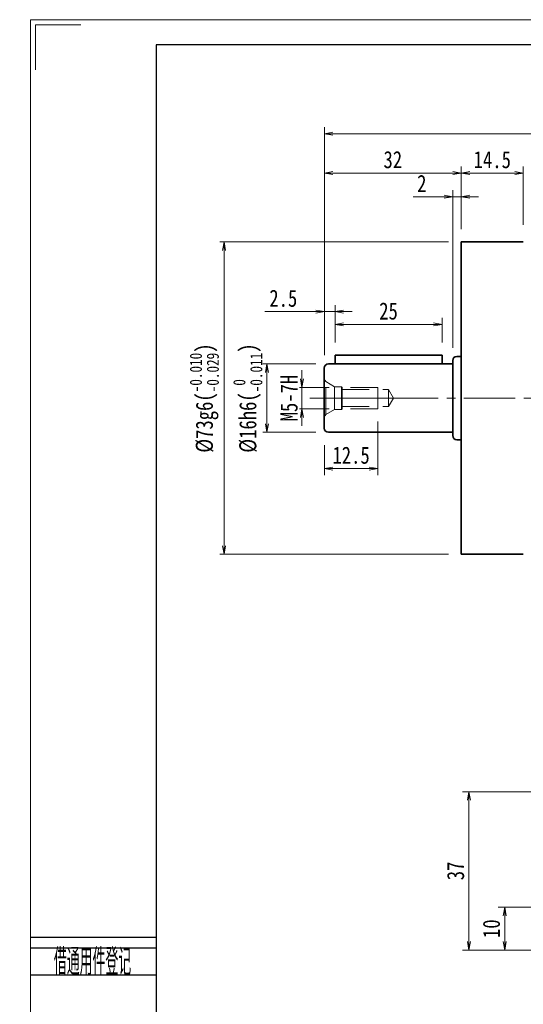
# Model space of a CAD drawing. Header units: millimetres. Extents: x -3 to 512, y 0 to 348.
# Tile 2 of 8: x -3 to 115, y 118 to 348. Entities that reach past the tile are written whole.
import ezdxf
from ezdxf.enums import TextEntityAlignment as Align

# ---------------------------------------------------------------- set-up
doc = ezdxf.new("R2010")
doc.units = ezdxf.units.MM
doc.linetypes.add('HIDDEN', pattern=[9.525, 6.35, -3.175])
doc.linetypes.add('点画线', pattern=[18, 12, -2, 2, -2])
doc.layers.add('2细线层', color=4, linetype='Continuous')
doc.layers.add('6文字层', color=3, linetype='Continuous')
for name, color, linetype, lineweight in [('中心线层', 1, '点画线', 18), ('图框_外框线', 7, 'Continuous', 18), ('尺寸线层', 3, 'Continuous', 18), ('粗实线层', 7, 'Continuous', 35)]:
    doc.layers.add(name, color=color, linetype=linetype, lineweight=lineweight)
doc.styles.add('PC_TEXTSTYLE', font='ISOCP.SHX', dxfattribs={"width": 0.707, "bigfont": 'GBCBIG.SHX'})
doc.styles.add('宋体', font='SimSun.ttf', dxfattribs={"width": 0.8})
doc.dimstyles.new('A水平标注$0', dxfattribs={"dimtxt": 3.5, "dimasz": 2, "dimexe": 1.5, "dimexo": 3, "dimgap": 1.1, "dimtad": 1, "dimtoh": 1, "dimdec": 4, "dimdsep": 46, "dimtxsty": '宋体', "dimblk": 'OPEN', "dimcen": 3, "dimclrd": 3, "dimclre": 3, "dimclrt": 6, "dimadec": 0, "dimazin": 0, "dimtm": 1e-09, "dimtfac": 1, "dimtdec": 4, "dimtix": 1, "dimtmove": 0, "dimatfit": 3, "dimldrblk": 'OPEN', "dimfxl": 0, "dimlwd": 13, "dimlwe": 13, "dimarcsym": 0})
doc.dimstyles.new('D直径标注φ25', dxfattribs={"dimtxt": 3.5, "dimasz": 2, "dimexe": 1, "dimexo": 3, "dimtad": 1, "dimtoh": 1, "dimdec": 1, "dimdsep": 46, "dimtxsty": '宋体', "dimblk": 'OPEN', "dimcen": 3, "dimclrd": 3, "dimclre": 3, "dimclrt": 130, "dimadec": 0, "dimazin": 0, "dimtm": 1e-09, "dimtfac": 1, "dimtdec": 1, "dimtmove": 0, "dimatfit": 0, "dimldrblk": 'OPEN', "dimfxl": 0, "dimlwd": 13, "dimlwe": 13, "dimarcsym": 0})
doc.dimstyles.new('螺孔(M8-7H)', dxfattribs={"dimtxt": 3.5, "dimasz": 2, "dimexe": 1.25, "dimexo": 3, "dimtad": 1, "dimtoh": 1, "dimdec": 4, "dimdsep": 46, "dimtxsty": '宋体', "dimblk": 'OPEN', "dimcen": 3, "dimclrd": 3, "dimclre": 3, "dimclrt": 2, "dimadec": 0, "dimazin": 0, "dimtm": 1e-09, "dimtfac": 1, "dimtdec": 4, "dimtmove": 0, "dimatfit": 3, "dimldrblk": 'OPEN', "dimfxl": 0, "dimlwd": 9, "dimlwe": 9, "dimarcsym": 0})

# ---------------------------------------------------------------- blocks, each defined once
blk = doc.blocks.new('_Open')
at = {"color": 0, "linetype": 'ByBlock', "lineweight": -2}
for p, q in [((-1, 0.17), (0, 0)), ((-1, -0.17), (0, 0)), ((0, 0), (-1, 0))]:
    blk.add_line(p, q, dxfattribs=at)
blk = doc.blocks.new('*D11')
at = {"layer": 'Defpoints', "color": 0, "transparency": 16777216}
for p in [(69.64, 267.74), (69.64, 251.74)]:
    blk.add_point(p, dxfattribs=at)
at = {"layer": '尺寸线层', "color": 3, "lineweight": 13, "transparency": 16777216}
for p, q in [((66.64, 267.74), (54.24, 267.74)), ((55.24, 265.74), (55.24, 253.74)), ((66.64, 251.74), (54.24, 251.74))]:
    blk.add_line(p, q, dxfattribs=at)
at = {"layer": '尺寸线层', "color": 3, "lineweight": 13, "transparency": 16777216, "xscale": 2, "yscale": 2, "zscale": 2}
for p, rotation in [((55.24, 267.74), 90), ((55.24, 251.74), 270)]:
    blk.add_blockref('_Open', p, dxfattribs=dict(at, rotation=rotation))
at = {"layer": '尺寸线层', "color": 130, "transparency": 16777216, "insert": (50.75, 259.74), "char_height": 4, "attachment_point": 5, "rotation": 90, "style": '宋体', "bg_fill": 3, "box_fill_scale": 1.1, "bg_fill_color": 256, "bg_fill_true_color": 13158600, "bg_fill_transparency": 0}
blk.add_mtext('{\\A1;\\A1;%%C16h6({\\H0.707107x;\\S 0^ -0.011;})}', dxfattribs=at)
at = {"layer": 'Defpoints', "color": 0, "transparency": 16777216}
blk.add_point((55.24, 251.74), dxfattribs=at)
blk = doc.blocks.new('23343f')
at = {"layer": '中心线层', "linetype": '点画线', "lineweight": 18}
blk.add_line((17.47, 0), (-1.33, 0), dxfattribs=at)
at = {"layer": '粗实线层', "color": 6, "linetype": 'HIDDEN', "lineweight": 18}
for p, q in [((0, -4.4), (0, 4.4)), ((0, 4.4), (0.32, 3.85)), ((2.4, 2.65), (0.32, 3.85)), ((0.32, -3.85), (0.32, 3.85)), ((4, 2.65), (2.4, 2.65)), ((2.4, -2.65), (2.4, 2.65)), ((4.15, 2.5), (4, 2.65)), ((4, -2.65), (4, 2.65)), ((12.5, 2.5), (4.15, 2.5)), ((4.15, -2.5), (4.15, 2.5)), ((12.5, -2.5), (12.5, 2.5)), ((4.15, 2), (15, 2)), ((15, 2), (16.15, 0)), ((15, 2), (15, -2)), ((4.15, -2), (15, -2)), ((15, -2), (16.15, 0)), ((0, -4.4), (0.32, -3.85)), ((2.4, -2.65), (0.32, -3.85)), ((4, -2.65), (2.4, -2.65)), ((4.15, -2.5), (4, -2.65)), ((12.5, -2.5), (4.15, -2.5))]:
    blk.add_line(p, q, dxfattribs=at)
blk = doc.blocks.new('*D12')
at = {"layer": 'Defpoints', "color": 0, "transparency": 16777216}
for p in [(72.79, 262.24), (63.41, 257.24), (72.79, 257.24)]:
    blk.add_point(p, dxfattribs=at)
at = {"layer": '尺寸线层', "color": 3, "lineweight": 9, "transparency": 16777216}
for p, q in [((63.41, 264.24), (63.41, 266.24)), ((69.79, 262.24), (62.16, 262.24)), ((63.41, 262.24), (63.41, 257.24)), ((69.79, 257.24), (62.16, 257.24)), ((63.41, 255.24), (63.41, 253.24))]:
    blk.add_line(p, q, dxfattribs=at)
at = {"layer": '尺寸线层', "color": 3, "lineweight": 9, "transparency": 16777216, "xscale": 2, "yscale": 2, "zscale": 2}
for p, rotation in [((63.41, 262.24), 270), ((63.41, 257.24), 90)]:
    blk.add_blockref('_Open', p, dxfattribs=dict(at, rotation=rotation))
at = {"layer": '尺寸线层', "color": 2, "transparency": 16777216, "insert": (60.41, 259.74), "char_height": 4, "attachment_point": 5, "rotation": 90, "style": '宋体', "bg_fill": 3, "box_fill_scale": 1.1, "bg_fill_color": 256, "bg_fill_true_color": 13158600, "bg_fill_transparency": 0}
blk.add_mtext('M5-7H', dxfattribs=at)
blk = doc.blocks.new('*D13')
at = {"layer": 'Defpoints', "color": 0, "transparency": 16777216}
for p in [(81.14, 257.24), (68.64, 251.74), (81.14, 243.26)]:
    blk.add_point(p, dxfattribs=at)
at = {"layer": '尺寸线层', "color": 3, "lineweight": 13, "transparency": 16777216}
for p, q in [((81.14, 254.24), (81.14, 241.76)), ((68.64, 248.74), (68.64, 241.76)), ((70.64, 243.26), (79.14, 243.26))]:
    blk.add_line(p, q, dxfattribs=at)
at = {"layer": '尺寸线层', "color": 3, "lineweight": 13, "transparency": 16777216, "xscale": 2, "yscale": 2, "zscale": 2, "rotation": 180}
blk.add_blockref('_Open', (68.64, 243.26), dxfattribs=at)
at = {"layer": '尺寸线层', "color": 3, "lineweight": 13, "transparency": 16777216, "xscale": 2, "yscale": 2, "zscale": 2}
blk.add_blockref('_Open', (81.14, 243.26), dxfattribs=at)
at = {"layer": '尺寸线层', "color": 6, "transparency": 16777216, "insert": (74.89, 246.36), "char_height": 4, "attachment_point": 5, "style": '宋体', "bg_fill": 3, "box_fill_scale": 1.1, "bg_fill_color": 256, "bg_fill_true_color": 13158600, "bg_fill_transparency": 0}
blk.add_mtext('12.5', dxfattribs=at)
blk = doc.blocks.new('*D14')
at = {"layer": 'Defpoints', "color": 0, "transparency": 16777216}
for p in [(100.64, 296.24), (45.21, 223.24), (100.64, 223.24)]:
    blk.add_point(p, dxfattribs=at)
at = {"layer": '尺寸线层', "color": 3, "lineweight": 13, "transparency": 16777216}
for p, q in [((97.64, 296.24), (44.21, 296.24)), ((45.21, 294.24), (45.21, 225.24)), ((97.64, 223.24), (44.21, 223.24))]:
    blk.add_line(p, q, dxfattribs=at)
at = {"layer": '尺寸线层', "color": 3, "lineweight": 13, "transparency": 16777216, "xscale": 2, "yscale": 2, "zscale": 2}
for p, rotation in [((45.21, 296.24), 90), ((45.21, 223.24), 270)]:
    blk.add_blockref('_Open', p, dxfattribs=dict(at, rotation=rotation))
at = {"layer": '尺寸线层', "color": 130, "transparency": 16777216, "insert": (40.59, 259.74), "char_height": 4, "attachment_point": 5, "rotation": 90, "style": '宋体', "bg_fill": 3, "box_fill_scale": 1.1, "bg_fill_color": 256, "bg_fill_true_color": 13158600, "bg_fill_transparency": 0}
blk.add_mtext('{\\A1;\\A1;%%C73g6({\\H0.707107x;\\S-0.010^ -0.029;})}', dxfattribs=at)
blk = doc.blocks.new('*D15')
at = {"layer": 'Defpoints', "color": 0, "transparency": 16777216}
for p in [(68.64, 279.94), (71.14, 269.74), (68.64, 266.74)]:
    blk.add_point(p, dxfattribs=at)
at = {"layer": '尺寸线层', "color": 3, "lineweight": 13, "transparency": 16777216}
for p, q in [((68.64, 269.74), (68.64, 281.44)), ((71.14, 272.74), (71.14, 281.44)), ((66.64, 279.94), (54.77, 279.94)), ((71.14, 279.94), (68.64, 279.94)), ((73.14, 279.94), (75.14, 279.94))]:
    blk.add_line(p, q, dxfattribs=at)
at = {"layer": '尺寸线层', "color": 3, "lineweight": 13, "transparency": 16777216, "xscale": 2, "yscale": 2, "zscale": 2}
blk.add_blockref('_Open', (68.64, 279.94), dxfattribs=at)
at = {"layer": '尺寸线层', "color": 3, "lineweight": 13, "transparency": 16777216, "xscale": 2, "yscale": 2, "zscale": 2, "rotation": 180}
blk.add_blockref('_Open', (71.14, 279.94), dxfattribs=at)
at = {"layer": '尺寸线层', "color": 6, "transparency": 16777216, "insert": (59.05, 283.04), "char_height": 4, "attachment_point": 5, "style": '宋体', "bg_fill": 3, "box_fill_scale": 1.1, "bg_fill_color": 256, "bg_fill_true_color": 13158600, "bg_fill_transparency": 0}
blk.add_mtext('2.5', dxfattribs=at)
blk = doc.blocks.new('*D16')
at = {"layer": 'Defpoints', "color": 0, "transparency": 16777216}
for p in [(96.14, 276.96), (71.14, 269.74), (96.14, 269.74)]:
    blk.add_point(p, dxfattribs=at)
at = {"layer": '尺寸线层', "color": 3, "lineweight": 13, "transparency": 16777216}
for p, q in [((71.14, 272.74), (71.14, 278.46)), ((96.14, 272.74), (96.14, 278.46)), ((73.14, 276.96), (94.14, 276.96))]:
    blk.add_line(p, q, dxfattribs=at)
at = {"layer": '尺寸线层', "color": 3, "lineweight": 13, "transparency": 16777216, "xscale": 2, "yscale": 2, "zscale": 2, "rotation": 180}
blk.add_blockref('_Open', (71.14, 276.96), dxfattribs=at)
at = {"layer": '尺寸线层', "color": 3, "lineweight": 13, "transparency": 16777216, "xscale": 2, "yscale": 2, "zscale": 2}
blk.add_blockref('_Open', (96.14, 276.96), dxfattribs=at)
at = {"layer": '尺寸线层', "color": 6, "transparency": 16777216, "insert": (83.64, 280.06), "char_height": 4, "attachment_point": 5, "style": '宋体', "bg_fill": 3, "box_fill_scale": 1.1, "bg_fill_color": 256, "bg_fill_true_color": 13158600, "bg_fill_transparency": 0}
blk.add_mtext('25', dxfattribs=at)
blk = doc.blocks.new('*D18')
at = {"layer": 'Defpoints', "color": 0, "transparency": 16777216}
for p in [(100.64, 312.34), (115.14, 297.24), (100.64, 296.24)]:
    blk.add_point(p, dxfattribs=at)
at = {"layer": '尺寸线层', "color": 3, "lineweight": 13, "transparency": 16777216}
for p, q in [((100.64, 299.24), (100.64, 313.84)), ((115.14, 300.24), (115.14, 313.84)), ((113.14, 312.34), (102.64, 312.34))]:
    blk.add_line(p, q, dxfattribs=at)
at = {"layer": '尺寸线层', "color": 3, "lineweight": 13, "transparency": 16777216, "xscale": 2, "yscale": 2, "zscale": 2, "rotation": 180}
blk.add_blockref('_Open', (100.64, 312.34), dxfattribs=at)
at = {"layer": '尺寸线层', "color": 3, "lineweight": 13, "transparency": 16777216, "xscale": 2, "yscale": 2, "zscale": 2}
blk.add_blockref('_Open', (115.14, 312.34), dxfattribs=at)
at = {"layer": '尺寸线层', "color": 6, "transparency": 16777216, "insert": (107.89, 315.44), "char_height": 4, "attachment_point": 5, "style": '宋体', "bg_fill": 3, "box_fill_scale": 1.1, "bg_fill_color": 256, "bg_fill_true_color": 13158600, "bg_fill_transparency": 0}
blk.add_mtext('14.5', dxfattribs=at)
blk = doc.blocks.new('*D19')
at = {"layer": 'Defpoints', "color": 0, "transparency": 16777216}
for p in [(98.64, 306.81), (100.64, 296.24), (98.64, 268.49)]:
    blk.add_point(p, dxfattribs=at)
at = {"layer": '尺寸线层', "color": 3, "lineweight": 13, "transparency": 16777216}
for p, q in [((96.64, 306.81), (89.42, 306.81)), ((98.64, 271.49), (98.64, 308.31)), ((100.64, 306.81), (98.64, 306.81)), ((100.64, 299.24), (100.64, 308.31)), ((102.64, 306.81), (104.64, 306.81))]:
    blk.add_line(p, q, dxfattribs=at)
at = {"layer": '尺寸线层', "color": 3, "lineweight": 13, "transparency": 16777216, "xscale": 2, "yscale": 2, "zscale": 2}
blk.add_blockref('_Open', (98.64, 306.81), dxfattribs=at)
at = {"layer": '尺寸线层', "color": 3, "lineweight": 13, "transparency": 16777216, "xscale": 2, "yscale": 2, "zscale": 2, "rotation": 180}
blk.add_blockref('_Open', (100.64, 306.81), dxfattribs=at)
at = {"layer": '尺寸线层', "color": 6, "transparency": 16777216, "insert": (91.41, 309.91), "char_height": 4, "attachment_point": 5, "style": '宋体', "bg_fill": 3, "box_fill_scale": 1.1, "bg_fill_color": 256, "bg_fill_true_color": 13158600, "bg_fill_transparency": 0}
blk.add_mtext('2', dxfattribs=at)
blk = doc.blocks.new('*D20')
at = {"layer": 'Defpoints', "color": 0, "transparency": 16777216}
for p in [(68.64, 321.53), (68.64, 266.74), (206.64, 266.74)]:
    blk.add_point(p, dxfattribs=at)
at = {"layer": '尺寸线层', "color": 3, "lineweight": 13, "transparency": 16777216}
for p, q in [((68.64, 269.74), (68.64, 323.03)), ((206.64, 269.74), (206.64, 323.03)), ((204.64, 321.53), (70.64, 321.53))]:
    blk.add_line(p, q, dxfattribs=at)
at = {"layer": '尺寸线层', "color": 3, "lineweight": 13, "transparency": 16777216, "xscale": 2, "yscale": 2, "zscale": 2, "rotation": 180}
blk.add_blockref('_Open', (68.64, 321.53), dxfattribs=at)
at = {"layer": '尺寸线层', "color": 3, "lineweight": 13, "transparency": 16777216, "xscale": 2, "yscale": 2, "zscale": 2}
blk.add_blockref('_Open', (206.64, 321.53), dxfattribs=at)
at = {"layer": '尺寸线层', "color": 6, "transparency": 16777216, "insert": (137.64, 324.63), "char_height": 4, "attachment_point": 5, "style": '宋体', "bg_fill": 3, "box_fill_scale": 1.1, "bg_fill_color": 256, "bg_fill_true_color": 13158600, "bg_fill_transparency": 0}
blk.add_mtext('138', dxfattribs=at)
blk = doc.blocks.new('*D21')
at = {"layer": 'Defpoints', "color": 0, "transparency": 16777216}
for p in [(68.64, 312.34), (100.64, 296.24), (68.64, 266.74)]:
    blk.add_point(p, dxfattribs=at)
at = {"layer": '尺寸线层', "color": 3, "lineweight": 13, "transparency": 16777216}
for p, q in [((68.64, 269.74), (68.64, 313.84)), ((100.64, 299.24), (100.64, 313.84)), ((98.64, 312.34), (70.64, 312.34))]:
    blk.add_line(p, q, dxfattribs=at)
at = {"layer": '尺寸线层', "color": 3, "lineweight": 13, "transparency": 16777216, "xscale": 2, "yscale": 2, "zscale": 2, "rotation": 180}
blk.add_blockref('_Open', (68.64, 312.34), dxfattribs=at)
at = {"layer": '尺寸线层', "color": 3, "lineweight": 13, "transparency": 16777216, "xscale": 2, "yscale": 2, "zscale": 2}
blk.add_blockref('_Open', (100.64, 312.34), dxfattribs=at)
at = {"layer": '尺寸线层', "color": 6, "transparency": 16777216, "insert": (84.64, 315.44), "char_height": 4, "attachment_point": 5, "style": '宋体', "bg_fill": 3, "box_fill_scale": 1.1, "bg_fill_color": 256, "bg_fill_true_color": 13158600, "bg_fill_transparency": 0}
blk.add_mtext('32', dxfattribs=at)
blk = doc.blocks.new('*D40')
at = {"layer": 'Defpoints', "color": 0, "transparency": 16777216}
for p in [(127.64, 140.74), (110.8, 130.74), (122.84, 130.74)]:
    blk.add_point(p, dxfattribs=at)
at = {"layer": '尺寸线层', "color": 3, "lineweight": 13, "transparency": 16777216}
for p, q in [((124.64, 140.74), (109.3, 140.74)), ((110.8, 138.74), (110.8, 132.74)), ((119.84, 130.74), (109.3, 130.74))]:
    blk.add_line(p, q, dxfattribs=at)
at = {"layer": '尺寸线层', "color": 3, "lineweight": 13, "transparency": 16777216, "xscale": 2, "yscale": 2, "zscale": 2}
for p, rotation in [((110.8, 140.74), 90), ((110.8, 130.74), 270)]:
    blk.add_blockref('_Open', p, dxfattribs=dict(at, rotation=rotation))
at = {"layer": '尺寸线层', "color": 6, "transparency": 16777216, "insert": (107.7, 135.74), "char_height": 4, "attachment_point": 5, "rotation": 90, "style": '宋体', "bg_fill": 3, "box_fill_scale": 1.1, "bg_fill_color": 256, "bg_fill_true_color": 13158600, "bg_fill_transparency": 0}
blk.add_mtext('10', dxfattribs=at)
blk = doc.blocks.new('*D41')
at = {"layer": 'Defpoints', "color": 0, "transparency": 16777216}
for p in [(145.64, 167.74), (102.43, 130.74), (122.84, 130.74)]:
    blk.add_point(p, dxfattribs=at)
at = {"layer": '尺寸线层', "color": 3, "lineweight": 13, "transparency": 16777216}
for p, q in [((142.64, 167.74), (100.93, 167.74)), ((102.43, 165.74), (102.43, 132.74)), ((119.84, 130.74), (100.93, 130.74))]:
    blk.add_line(p, q, dxfattribs=at)
at = {"layer": '尺寸线层', "color": 3, "lineweight": 13, "transparency": 16777216, "xscale": 2, "yscale": 2, "zscale": 2}
for p, rotation in [((102.43, 167.74), 90), ((102.43, 130.74), 270)]:
    blk.add_blockref('_Open', p, dxfattribs=dict(at, rotation=rotation))
at = {"layer": '尺寸线层', "color": 6, "transparency": 16777216, "insert": (99.33, 149.24), "char_height": 4, "attachment_point": 5, "rotation": 90, "style": '宋体', "bg_fill": 3, "box_fill_scale": 1.1, "bg_fill_color": 256, "bg_fill_true_color": 13158600, "bg_fill_transparency": 0}
blk.add_mtext('37', dxfattribs=at)

msp = doc.modelspace()

# ---------------------------------------------------------------- linework, layer by layer
at = {"layer": '2细线层'}
for p, q in [((-0.04642, 133.74966), (29.30719, 133.74966)), ((-0.04642, 131.24205), (29.30719, 131.24205)), ((-0.04642, 124.97302), (29.30719, 124.97302))]:
    msp.add_line(p, q, dxfattribs=at)
at = {"layer": '中心线层'}
msp.add_line((65.27061, 259.742), (211.40125, 259.742), dxfattribs=at)
at = {"layer": '图框_外框线', "color": 3}
msp.add_lwpolyline([(1.17229, 336.44653), (1.17229, 346.99712), (11.72288, 346.99712)], dxfattribs=at)
at = {"layer": '粗实线层'}
for p, q in [((115.13623, 296.242), (100.63623, 296.242)), ((100.63623, 296.242), (100.63623, 223.242)), ((99.63623, 269.492), (100.63623, 269.492)), ((69.63623, 267.742), (98.63623, 267.742)), ((98.63623, 268.492), (98.63623, 250.992)), ((68.63623, 266.742), (68.63623, 252.742)), ((69.63623, 251.742), (98.63623, 251.742)), ((99.63623, 249.992), (100.63623, 249.992)), ((115.13623, 223.242), (100.63623, 223.242))]:
    msp.add_line(p, q, dxfattribs=at)
for centre, start, end in [((99.63623, 268.492), 90, 180), ((69.63623, 266.742), 90, 180), ((69.63623, 252.742), 180, 270), ((99.63623, 250.992), 180, 270)]:
    msp.add_arc(centre, 1, start, end, dxfattribs=at)

# ---------------------------------------------------------------- texts
at = {"layer": '6文字层', "color": 3, "style": 'PC_TEXTSTYLE', "width": 0.667}
msp.add_text('借通用件登记', height=6.26903, dxfattribs=at).set_placement((14.47121, 128.27377), align=Align.MIDDLE)

# ---------------------------------------------------------------- next in the draw order: dimensions: what is measured, and where the dimension line sits
at = {"layer": '尺寸线层'}
dim = msp.add_linear_dim(base=(55.24297, 251.742), p1=(69.63623, 267.742), p2=(69.63623, 251.742), angle=270, text='{\\A1;\\A1;%%C16h6({\\H0.707107x;\\S 0^ -0.011;})}', dimstyle='D直径标注φ25', override={"dimtxt": 4, "dimgap": 1, "dimpost": 'φ<>', "dimtp": 0, "dimtm": 0.011, "dimtdec": 3, "dimtzin": 8}, dxfattribs=at)
dim.commit()
dim.dimension.update_dxf_attribs({"geometry": '*D11', "text_midpoint": (55.24297, 259.742), "dimtype": 160})

# ---------------------------------------------------------------- next in the draw order: block references
at = {"layer": '粗实线层'}
msp.add_blockref('23343f', (68.63623, 259.742), dxfattribs=at)

# ---------------------------------------------------------------- next in the draw order: dimensions: what is measured, and where the dimension line sits
at = {"layer": '尺寸线层'}
dim = msp.add_linear_dim(base=(63.41318, 257.242), p1=(72.78623, 262.242), p2=(72.78623, 257.242), angle=270, dimstyle='螺孔(M8-7H)', override={"dimtxt": 4, "dimgap": 1, "dimpost": 'M<>-7H'}, dxfattribs=at)
dim.commit()
dim.dimension.update_dxf_attribs({"geometry": '*D12', "text_midpoint": (63.41318, 259.742), "dimtype": 160})

# ---------------------------------------------------------------- next in the draw order: dimensions: what is measured, and where the dimension line sits
dim = msp.add_linear_dim(base=(81.13623, 243.25681), p1=(68.63623, 251.742), p2=(81.13623, 257.242), dimstyle='A水平标注$0', override={"dimtxt": 4, "dimblk": 'Open', "dimtfill": 1, "dimtfillclr": 256}, dxfattribs=at)
dim.commit()
dim.dimension.update_dxf_attribs({"geometry": '*D13', "text_midpoint": (74.88623, 246.35681)})

# ---------------------------------------------------------------- next in the draw order: dimensions: what is measured, and where the dimension line sits
dim = msp.add_linear_dim(base=(45.20838, 223.242), p1=(100.63623, 296.242), p2=(100.63623, 223.242), angle=270, text='{\\A1;\\A1;%%C73g6({\\H0.707107x;\\S-0.010^ -0.029;})}', dimstyle='D直径标注φ25', override={"dimtxt": 4, "dimgap": 1, "dimpost": 'φ<>', "dimtp": -0.01, "dimtm": 0.029, "dimtdec": 3, "dimtzin": 8}, dxfattribs=at)
dim.commit()
dim.dimension.update_dxf_attribs({"geometry": '*D14', "text_midpoint": (40.59186, 259.742)})

# ---------------------------------------------------------------- next in the draw order: linework, layer by layer
at = {"layer": '粗实线层'}
for p, q in [((71.13623, 267.742), (71.13623, 269.742)), ((71.13623, 269.742), (96.13623, 269.742)), ((96.13623, 269.742), (96.13623, 267.742))]:
    msp.add_line(p, q, dxfattribs=at)

# ---------------------------------------------------------------- next in the draw order: dimensions: what is measured, and where the dimension line sits
at = {"layer": '尺寸线层'}
dim = msp.add_linear_dim(base=(100.63623, 312.33884), p1=(115.13623, 297.242), p2=(100.63623, 296.242), dimstyle='A水平标注$0', override={"dimtxt": 4, "dimblk": 'Open', "dimtfill": 1, "dimtfillclr": 256}, dxfattribs=at)
dim.commit()
dim.dimension.update_dxf_attribs({"geometry": '*D18', "text_midpoint": (107.88623, 315.43884)})

# ---------------------------------------------------------------- next in the draw order: dimensions: what is measured, and where the dimension line sits
dim = msp.add_linear_dim(base=(68.63623, 279.93881), p1=(71.13623, 269.742), p2=(68.63623, 266.742), dimstyle='A水平标注$0', override={"dimtxt": 4, "dimblk": 'Open', "dimtfill": 1, "dimtfillclr": 256}, dxfattribs=at)
dim.commit()
dim.dimension.update_dxf_attribs({"geometry": '*D15', "text_midpoint": (59.04525, 279.93881), "dimtype": 160})

# ---------------------------------------------------------------- next in the draw order: dimensions: what is measured, and where the dimension line sits
dim = msp.add_linear_dim(base=(96.13623, 276.96395), p1=(71.13623, 269.742), p2=(96.13623, 269.742), dimstyle='A水平标注$0', override={"dimtxt": 4, "dimblk": 'Open', "dimtfill": 1, "dimtfillclr": 256}, dxfattribs=at)
dim.commit()
dim.dimension.update_dxf_attribs({"geometry": '*D16', "text_midpoint": (83.63623, 280.06395)})

# ---------------------------------------------------------------- next in the draw order: dimensions: what is measured, and where the dimension line sits
dim = msp.add_linear_dim(base=(98.63623, 306.80948), p1=(100.63623, 296.242), p2=(98.63623, 268.492), dimstyle='A水平标注$0', override={"dimtxt": 4, "dimblk": 'Open', "dimtfill": 1, "dimtfillclr": 256}, dxfattribs=at)
dim.commit()
dim.dimension.update_dxf_attribs({"geometry": '*D19', "text_midpoint": (91.4062, 306.80948), "dimtype": 160})

# ---------------------------------------------------------------- next in the draw order: dimensions: what is measured, and where the dimension line sits
dim = msp.add_linear_dim(base=(68.63623, 321.53399), p1=(206.63623, 266.742), p2=(68.63623, 266.742), dimstyle='A水平标注$0', override={"dimtxt": 4, "dimblk": 'Open', "dimtfill": 1, "dimtfillclr": 256}, dxfattribs=at)
dim.commit()
dim.dimension.update_dxf_attribs({"geometry": '*D20', "text_midpoint": (137.63623, 324.63399)})

# ---------------------------------------------------------------- next in the draw order: dimensions: what is measured, and where the dimension line sits
dim = msp.add_linear_dim(base=(68.63623, 312.33884), p1=(100.63623, 296.242), p2=(68.63623, 266.742), dimstyle='A水平标注$0', override={"dimtxt": 4, "dimblk": 'Open', "dimtfill": 1, "dimtfillclr": 256}, dxfattribs=at)
dim.commit()
dim.dimension.update_dxf_attribs({"geometry": '*D21', "text_midpoint": (84.63623, 315.43884)})

# ---------------------------------------------------------------- next in the draw order: linework, layer by layer
at = {"layer": '图框_外框线', "color": 3}
msp.add_lwpolyline([(0, 0), (492.36077, 0), (492.36077, 348.1694), (0, 348.1694)], close=True, dxfattribs=at)
at = {"layer": '图框_外框线', "color": 3, "lineweight": 25}
msp.add_lwpolyline([(29.30719, 5.86144), (486.49934, 5.86144), (486.49934, 342.30797), (29.30719, 342.30797)], close=True, dxfattribs=at)

# ---------------------------------------------------------------- next in the draw order: dimensions: what is measured, and where the dimension line sits
at = {"layer": '尺寸线层'}
dim = msp.add_linear_dim(base=(110.79575, 130.742), p1=(127.63623, 140.742), p2=(122.83623, 130.742), angle=90, dimstyle='A水平标注$0', override={"dimtxt": 4, "dimblk": 'Open', "dimtfill": 1, "dimtfillclr": 256}, dxfattribs=at)
dim.commit()
dim.dimension.update_dxf_attribs({"geometry": '*D40', "text_midpoint": (110.79575, 135.742), "dimtype": 160})

# ---------------------------------------------------------------- next in the draw order: dimensions: what is measured, and where the dimension line sits
dim = msp.add_linear_dim(base=(102.43493, 130.742), p1=(145.63623, 167.742), p2=(122.83623, 130.742), angle=90, dimstyle='A水平标注$0', override={"dimtxt": 4, "dimblk": 'Open', "dimtfill": 1, "dimtfillclr": 256}, dxfattribs=at)
dim.commit()
dim.dimension.update_dxf_attribs({"geometry": '*D41', "text_midpoint": (102.43493, 149.242), "dimtype": 160})

doc.saveas('drawing.dxf')
